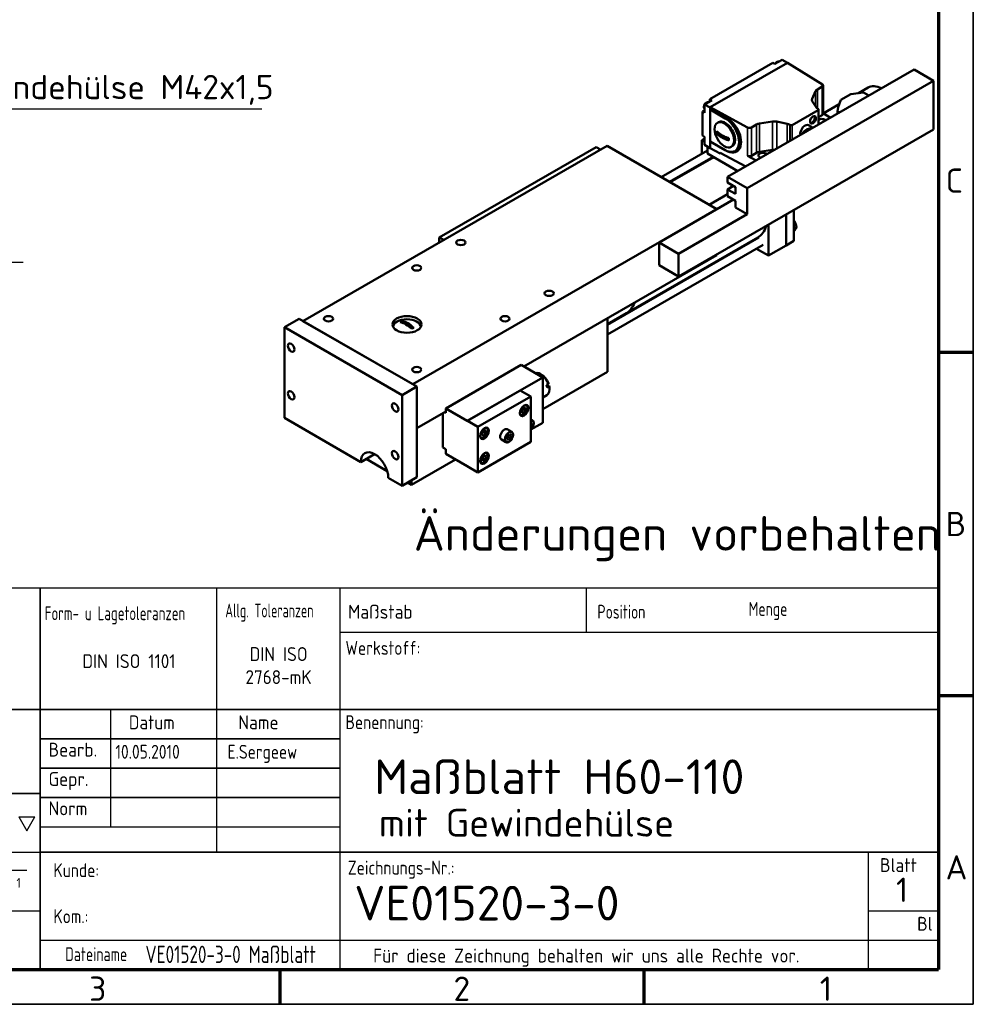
# Model space of a CAD drawing. Header units: millimetres. Extents: x 12 to 1038, y 12 to 732.
# Tile 4 of 5: x 694 to 1038, y 12 to 367. Entities that reach past the tile are written whole.
import ezdxf
from ezdxf.enums import TextEntityAlignment as Align

# ---------------------------------------------------------------- set-up
doc = ezdxf.new("R2010")
doc.units = ezdxf.units.MM
doc.header["$LTSCALE"] = 2.5
doc.linetypes.add('CHAIN', pattern=[0.3543, 0.2362, -0.0295, 0.0591, -0.0295])
doc.layers.get('0').update_dxf_attribs({"lineweight": 25})
for name, color, linetype, lineweight in [('AM_BOR', 7, 'Continuous', 50), ('Mittellinie (ISO)', 7, 'Continuous', 25), ('Rahmen (ISO)', 7, 'Continuous', 70), ('Sichtbar (ISO)', 7, 'Continuous', 50), ('Sichtbar schmal (ISO)', 7, 'Continuous', 35), ('Symbol (ISO)', 7, 'Continuous', 25), ('Titel (ISO)', 7, 'Continuous', 50)]:
    doc.layers.add(name, color=color, linetype=linetype, lineweight=lineweight)
doc.styles.add('ACDINTS_30', font='isocp.shx')
doc.styles.add('ACDINTS_31', font='isocp.shx')
doc.styles.add('ACDINTS_32', font='isocp.shx')
doc.styles.add('ACDINTS_33', font='isocp.shx')
doc.styles.add('ACDINTS_34', font='isocp.shx')
doc.styles.add('ACDINTS_35', font='isocp.shx')
doc.styles.add('ACDINTS_40', font='isocp.shx')
doc.styles.add('Notiztext (DIN)', font='isocpeur.ttf')
doc.styles.get("Standard").update_dxf_attribs({"font": 'ISOCP.shx'})
doc.styles.add('TextStyle32', font='isocp.shx')
doc.styles.add('TextStyle51', font='isocp.shx', dxfattribs={"width": 0.8})
doc.styles.add('TextStyle52', font='isocp.shx', dxfattribs={"width": 0.8})
doc.styles.add('TextStyle53', font='isocp.shx')
doc.styles.add('TextStyle54', font='isocp.shx')
doc.styles.add('TextStyle55', font='isocp.shx', dxfattribs={"width": 0.8})
doc.styles.add('TextStyle56', font='isocp.shx', dxfattribs={"width": 0.8})
doc.styles.add('TextStyle59', font='isocp.shx', dxfattribs={"width": 0.8})
doc.styles.add('TextStyle60', font='isocp.shx', dxfattribs={"width": 0.8})
doc.styles.add('TextStyle61', font='isocp.shx', dxfattribs={"width": 0.8})
doc.styles.add('TextStyle62', font='isocp.shx')
doc.styles.add('TextStyle63', font='isocp.shx')
doc.styles.add('TextStyle64', font='isocp.shx', dxfattribs={"width": 0.8})
doc.styles.add('TextStyle65', font='isocp.shx', dxfattribs={"width": 0.8})
doc.dimstyles.new('Standard - Methode 2a (DIN)$7', dxfattribs={"dimscale": 2.5, "dimtxt": 3.5, "dimasz": 2.5, "dimexe": 3.175, "dimexo": 0.8, "dimgap": 0.8, "dimtad": 1, "dimtih": 1, "dimtoh": 1, "dimrnd": 1e-08, "dimtxsty": 'Notiztext (DIN)', "dimcen": 0.09, "dimdle": 10, "dimclrd": 256, "dimclre": 256, "dimclrt": 256, "dimazin": 2, "dimtfac": 1, "dimtmove": 0, "dimatfit": 3, "dimfxl": 1, "dimtolj": 1, "dimlwd": -1, "dimlwe": -1, "dimarcsym": 0})

# ---------------------------------------------------------------- blocks, each defined once
blk = doc.blocks.new('Ränder Hagen+Goebel Rahmen')
at = {"layer": 'Rahmen (ISO)', "linetype": 'Continuous', "lineweight": 35}
for p in [(415, 292), (5, 5)]:
    blk.add_line(p, (415, 5), dxfattribs=at)
at = {"layer": 'Rahmen (ISO)'}
for p, q in [((410, 287), (410, 10)), ((410, 99), (415, 99)), ((410, 49.5), (415, 49.5)), ((10, 10), (410, 10)), ((315, 10), (315, 5)), ((367.5, 10), (367.5, 5))]:
    blk.add_line(p, q, dxfattribs=at)
at = {"layer": 'Symbol (ISO)', "char_height": 3.5, "style": 'Notiztext (DIN)'}
for s, insert, attachment_point in [('C', (411, 123.75), 4), ('B', (411, 74.25), 4), ('A', (411, 24.75), 4), ('3', (288.75, 9), 2), ('2', (341.25, 9), 2), ('1', (393.75, 9), 2)]:
    blk.add_mtext(s, dxfattribs=dict(at, insert=insert, attachment_point=attachment_point))
blk = doc.blocks.new('Schriftfelder Hagen+Goebel')
at = {"color": 7}
for p, q in [((294.29, 154.82), (111.41, 154.82)), ((294.29, 99.83), (294.29, 154.82)), ((111.41, 99.83), (294.29, 99.83))]:
    blk.add_line(p, q, dxfattribs=at)
at = {"color": 7, "linetype": 'Continuous', "lineweight": 35}
blk.add_line((142.75, 125.21), (164.75, 125.21), dxfattribs=at)
for p, q in [((161.66, 121.84), (163.97, 121.84)), ((161.66, 121.84), (162.81, 119.84)), ((162.81, 119.84), (163.97, 121.84)), ((158.5, 114.19), (162.82, 114.19))]:
    blk.add_line(p, q)
at = {"color": 7, "lineweight": 35}
blk.add_line((164.75, 120.98), (164.75, 99.83), dxfattribs=at)
at = {"color": 7, "linetype": 'Continuous', "lineweight": 25}
for p, q in [((111.41, 116.75), (164.75, 116.75)), ((111.41, 108.29), (164.75, 108.29))]:
    blk.add_line(p, q, dxfattribs=at)
at = {"layer": 'AM_BOR', "color": 7, "linetype": 'Continuous', "lineweight": 35}
for p, q in [((164.75, 154.82), (164.75, 120.98)), ((111.41, 137.35), (294.29, 137.35))]:
    blk.add_line(p, q, dxfattribs=at)
at = {"layer": 'AM_BOR', "color": 7, "linetype": 'Continuous', "lineweight": 25}
for p, q in [((190.15, 154.82), (190.15, 116.75)), ((207.93, 154.82), (207.93, 99.83)), ((243.49, 154.82), (243.49, 148.49)), ((207.93, 148.49), (294.29, 148.49)), ((174.91, 137.35), (174.91, 120.43)), ((164.75, 120.43), (207.93, 120.43)), ((284.13, 116.75), (284.13, 99.83)), ((284.13, 108.29), (294.29, 108.29)), ((164.75, 104.06), (294.29, 104.06))]:
    blk.add_line(p, q, dxfattribs=at)
at = {"layer": 'AM_BOR', "color": 7, "lineweight": 35}
blk.add_line((164.75, 116.75), (294.29, 116.75), dxfattribs=at)
at = {"layer": 'Titel (ISO)', "color": 7, "linetype": 'Continuous', "lineweight": 35}
for p, q in [((164.75, 133.12), (207.93, 133.12)), ((164.75, 128.89), (207.93, 128.89)), ((207.93, 124.66), (164.75, 124.66))]:
    blk.add_line(p, q, dxfattribs=at)
at = {"color": 7, "width": 0.9}
for s, height, p in [('Werkzeugmaschinen GmbH', 2.5, (125.45, 146.3)), ('Fax.:02921/59016-66', 1.7, (143.13, 139.6))]:
    blk.add_text(s, height=height, dxfattribs=at).set_placement(p)
at = {"color": 7, "style": 'ACDINTS_30'}
for s, p in [('Gepr.', (165.95, 126.31)), ('Norm', (165.95, 122.08))]:
    blk.add_text(s, height=2, dxfattribs=at).set_placement(p)
at = {"color": 7, "char_height": 2, "attachment_point": 1, "line_spacing_factor": 0.332}
for s, insert in [('\\fISOCP|b0|i0;\\W0.90;\\H2.0000;Werkstoff:', (208.77, 147.21)), ('\\fISOCP|b0|i0;\\W0.90;\\H2.0000;Benennung:', (208.76, 136.5)), ('\\fISOCP|b0|i0;\\W0.90;\\H2.0000;Zeichnungs-Nr.:', (209.11, 115.53))]:
    blk.add_mtext(s, dxfattribs=dict(at, insert=insert))
at = {"color": 7, "insert": (166.66, 115.16), "char_height": 2, "width": 31.2179, "attachment_point": 1, "line_spacing_factor": 0.996}
blk.add_mtext('\\fISOCP|b0|i0;\\W0.90;\\H2.0000;Kunde:\\P\\PKom.:', dxfattribs=at)
at = {"insert": (158.63, 111.62), "char_height": 1.4, "attachment_point": 7, "style": 'ACDINTS_40'}
blk.add_mtext('Rz 1', dxfattribs=at)
at = {"layer": 'AM_BOR', "color": 7, "style": 'ACDINTS_30'}
for s, width, p in [('Form- u Lagetoleranzen', 0.75, (165.41, 150.21)), ('Allg. Toleranzen', 0.7, (191.43, 150.6)), ('Position', 0.8, (245.09, 150.43)), ('Menge', 0.8, (266.9, 150.83)), ('Dateiname', 0.8, (168.36, 101.05))]:
    blk.add_text(s, height=2, dxfattribs=dict(at, width=width)).set_placement(p)
for s, p in [('Maßstab', (209.15, 150.43)), ('Bearb.', (165.95, 130.54))]:
    blk.add_text(s, height=2, dxfattribs=at).set_placement(p)
at = {"layer": 'AM_BOR', "color": 7, "style": 'ACDINTS_32', "width": 0.983632}
blk.add_text('Datum', height=2, dxfattribs=at).set_placement((180.84, 134.48), align=Align.CENTER)
at = {"layer": 'AM_BOR', "color": 7, "style": 'ACDINTS_31'}
blk.add_text('Name', height=2, dxfattribs=at).set_placement((199.12, 134.48), align=Align.RIGHT)
at = {"layer": 'AM_BOR', "color": 7, "style": 'ACDINTS_32'}
for s, p in [('Blatt', (288.5, 113.9)), ('Bl', (292.31, 105.44))]:
    blk.add_text(s, height=2, dxfattribs=at).set_placement(p, align=Align.CENTER)
at = {"layer": 'AM_BOR', "color": 7, "line_spacing_factor": 0.996}
for s, insert, char_height, width, attachment_point, style in [('DIN ISO 2768-mK', (199.12, 141), 2, 15.0375, 8, 'ACDINTS_34'), (' \\PAlle nicht bemaßten Kanten 0,5 x 45° gebrochen', (143.71, 137.35), 1.5, 20.5101, 1, 'ACDINTS_35')]:
    blk.add_mtext(s, dxfattribs=dict(at, insert=insert, char_height=char_height, width=width, attachment_point=attachment_point, style=style))
at = {"layer": 'AM_BOR', "color": 7, "char_height": 2, "line_spacing_factor": 0.332}
for s, insert, attachment_point, style in [('DIN ISO 1101', (177.55, 143.3), 8, 'ACDINTS_34'), ('Für diese Zeichnung behalten wir uns alle Rechte vor.', (212.76, 102.85), 1, 'ACDINTS_33')]:
    blk.add_mtext(s, dxfattribs=dict(at, insert=insert, attachment_point=attachment_point, style=style))
at = {"layer": 'AM_BOR', "color": 7}
for tag, p, height, style, width in [('Maßstab:', (223.33, 149.84), 3.5, 'TextStyle64', 0.8), ('Positionsnummer', (254.96, 149.95), 3.5, 'TextStyle61', 0.8), ('Menge', (277.56, 149.84), 3.5, 'TextStyle60', 0.8), ('Material', (224.04, 143.99), 3, 'TextStyle52', 0.8), ('Halbzeug_(1.Zeile)', (261.93, 144.06), 3, 'TextStyle56', 0.8), ('Material_(2.Zeile)', (224.02, 139.81), 3, 'TextStyle51', 0.8), ('Halbzeug_(2.Zeile)', (261.93, 139.78), 3, 'TextStyle55', 0.8), ('ERSTELLUNGSDATUM', (175.59, 130.24), 2, 'TextStyle63', 0.9), ('AUTOR', (191.76, 130.24), 2, 'TextStyle62', 0.9), ('KONTROLLDATUM', (175.75, 126.01), 2, 'TextStyle53', 0.9), ('KONTROLLIERT_VON', (192.23, 126.32), 2, 'TextStyle54', 0.9), ('Beschreibung_2', (213.59, 121), 3.5, 'TextStyle59', 0.8), ('DATEINAME', (179.92, 100.78), 2.5, 'TextStyle65', 0.8)]:
    blk.add_attdef(tag, p, '', height=height, dxfattribs=dict(at, style=style, width=width))
at = {"layer": 'AM_BOR', "color": 7, "style": 'TextStyle32'}
blk.add_attdef('Plot-Datum', text='', height=3, dxfattribs=at).set_placement((288.92, 100.24), align=Align.CENTER)
at = {"layer": 'Titel (ISO)', "style": 'Notiztext (DIN)'}
blk.add_attdef('TITEL', text='', height=5, dxfattribs=at).set_placement((210, 128), align=Align.MIDDLE_LEFT)
blk.add_attdef('Blattnummer', text='', height=3.5, dxfattribs=at).set_placement((290.13, 111.34), align=Align.MIDDLE_CENTER)
at = {"layer": 'Titel (ISO)', "color": 7, "style": 'Notiztext (DIN)'}
blk.add_attdef('BAUTEILNUMMER', text='', height=5, dxfattribs=at).set_placement((210.03, 109.41), align=Align.MIDDLE_LEFT)

msp = doc.modelspace()

# ---------------------------------------------------------------- linework, layer by layer
at = {"layer": 'Mittellinie (ISO)', "linetype": 'CHAIN', "ltscale": 23.990969}
msp.add_line((22.1247, 280.0476), (696.4137, 280.0476), dxfattribs=at)
at = {"layer": 'Sichtbar (ISO)'}
for p, q in [((965.2514, 351.8391), (942.5532, 338.7681)), ((942.6239, 335.7957), (970.484, 351.8393)), ((965.9585, 351.4319), (965.2514, 351.8391)), ((968.5748, 352.9385), (965.9585, 351.4319)), ((970.4838, 351.8392), (968.5748, 352.9385)), ((970.484, 351.8393), (983.0983, 344.0494)), ((970.5193, 351.8187), (970.4877, 351.8369)), ((970.5193, 351.8187), (970.5182, 351.8181)), ((970.5193, 351.8174), (970.5193, 351.8187)), ((948.9526, 310.7328), (1016.1277, 349.4164)), ((1023.1988, 345.3445), (1016.1277, 349.4164)), ((956.0236, 306.6609), (1023.1988, 345.3445)), ((1023.1988, 327.7672), (1023.1988, 345.3445)), ((980.6432, 341.5769), (979.3863, 338.8756)), ((983.0741, 343.2495), (981.2902, 342.2223)), ((983.367, 343.6567), (983.367, 333.4374)), ((993.3322, 340.561), (997.9284, 341.1718)), ((996.1235, 340.9319), (999.5741, 342.9191)), ((997.9284, 341.1718), (999.8695, 340.054)), ((943.2603, 338.3609), (940.644, 336.8543)), ((942.5532, 338.7681), (942.5532, 337.9537)), ((943.2603, 338.3609), (942.5532, 338.7681)), ((979.4519, 338.0106), (980.8391, 335.8157)), ((988.736, 335.8783), (989.7967, 338.525)), ((989.7967, 338.525), (993.3322, 340.561)), ((940.644, 334.6846), (939.9369, 334.2774)), ((940.644, 333.8702), (939.9369, 334.2774)), ((939.9369, 334.2774), (939.9369, 325.6114)), ((940.5394, 335.6847), (940.4254, 335.763)), ((940.4407, 335.9577), (940.5583, 336.0254)), ((940.4467, 336.1023), (940.5605, 336.0239)), ((940.644, 336.8543), (940.644, 333.8702)), ((942.5886, 335.7345), (940.644, 336.8543)), ((942.6239, 335.7549), (942.5886, 335.7345)), ((942.5886, 335.7345), (942.5886, 321.1004)), ((942.6239, 335.7549), (942.6239, 335.7957)), ((956.1512, 328.5316), (942.6239, 335.7957)), ((942.6239, 334.9782), (942.6239, 335.7549)), ((942.6239, 323.5325), (942.6239, 334.9782)), ((942.6239, 334.9782), (948.2954, 332.1539)), ((948.104, 331.8224), (942.6239, 334.9782)), ((981.559, 334.8032), (972.2075, 329.418)), ((981.4206, 335.2901), (981.559, 335.2104)), ((981.7055, 335.0068), (981.7055, 329.594)), ((983.367, 333.6642), (985.9758, 332.0531)), ((983.4325, 333.6237), (989.1525, 336.9177)), ((988.5592, 334.3513), (988.736, 335.8783)), ((989.2629, 333.946), (988.5592, 334.3513)), ((988.5592, 333.5408), (988.5592, 334.3513)), ((945.6089, 330.4325), (945.2553, 330.2289)), ((965.1357, 330.6692), (960.4448, 329.9454)), ((970.4493, 329.8326), (966.6378, 330.6315)), ((981.7055, 332.242), (983.0741, 333.0302)), ((931.2749, 274.8318), (1023.1988, 327.7672)), ((959.3241, 329.5728), (957.5403, 328.5456)), ((971.5004, 329.418), (971.362, 329.4978)), ((978.0492, 329.4131), (979.1773, 328.7634)), ((940.4495, 324.4978), (939.5834, 323.9991)), ((939.5834, 319.023), (939.5834, 323.9991)), ((939.5834, 323.9991), (940.5196, 323.46)), ((940.644, 325.2043), (939.9369, 325.6114)), ((940.4333, 324.0767), (940.5473, 323.9983)), ((940.5473, 323.6713), (940.4333, 323.7496)), ((940.4505, 323.9454), (940.545, 323.9998)), ((940.644, 325.2043), (940.644, 322.2202)), ((942.6239, 321.1208), (942.6239, 323.5325)), ((948.2954, 320.2657), (942.6239, 323.5325)), ((948.104, 320.3768), (942.6239, 323.5325)), ((949.324, 323.8889), (944.9748, 326.3934)), ((795.8639, 258.7791), (905.4655, 321.8944)), ((901.5764, 321.477), (845.0079, 288.9013)), ((903.1585, 320.5659), (901.5764, 321.477)), ((945.0635, 299.0915), (905.4655, 321.8944)), ((925.0176, 310.6351), (941.7047, 320.2445)), ((942.5886, 321.1004), (940.644, 322.2202)), ((941.7047, 321.6094), (941.7047, 319.1127)), ((942.5886, 321.1004), (942.6239, 321.1208)), ((942.6239, 321.0799), (942.6239, 321.1208)), ((942.6239, 321.0799), (946.2829, 319.115)), ((946.2829, 319.4012), (955.4536, 314.4765)), ((946.2829, 319.115), (946.2829, 319.4012)), ((950.5992, 321.7667), (950.2456, 321.5631)), ((960.4448, 319.7261), (965.1357, 320.4499)), ((928.0235, 308.9042), (943.6905, 317.9262)), ((943.3702, 317.4771), (928.2533, 308.7718)), ((941.7047, 319.1127), (952.6046, 312.8359)), ((946.5401, 319.2631), (946.2829, 319.115)), ((959.2369, 316.6552), (956.1512, 318.3123)), ((957.5403, 318.3262), (959.3241, 319.3535)), ((939.5834, 315.2964), (939.5834, 315.5611)), ((955.444, 314.471), (955.1691, 314.6293)), ((948.9526, 308.689), (948.9526, 310.7328)), ((948.9526, 310.7328), (956.0236, 306.6609)), ((951.781, 307.0602), (948.9526, 308.689)), ((948.9526, 306.2363), (951.0821, 307.4627)), ((948.9526, 306.2363), (951.781, 304.6076)), ((948.9526, 303.7837), (948.9526, 306.2363)), ((951.781, 304.6076), (951.781, 307.0602)), ((956.0236, 306.6609), (956.0236, 297.2591)), ((924.2038, 287.0792), (951.0821, 302.5574)), ((942.3414, 300.659), (948.9526, 304.4661)), ((951.781, 302.1549), (948.9526, 303.7837)), ((951.781, 299.7023), (951.781, 302.1549)), ((835.4619, 235.9761), (945.0635, 299.0915)), ((956.0236, 297.2591), (951.781, 299.7023)), ((972.8174, 298.7545), (972.8174, 287.6514)), ((956.0236, 297.2591), (931.2749, 283.0073)), ((969.989, 297.1257), (969.989, 286.0226)), ((969.989, 297.1257), (969.989, 286.0226)), ((963.625, 293.461), (963.625, 282.3578)), ((972.8174, 292.0714), (973.7743, 292.6225)), ((845.0079, 288.9013), (845.0079, 287.0792)), ((846.5899, 287.9903), (845.0079, 288.9013)), ((905.6423, 257.3909), (960.2249, 288.8229)), ((959.8382, 288.8798), (912.4621, 261.5977)), ((972.8174, 287.6514), (969.989, 286.0226)), ((905.6423, 253.929), (961.722, 286.2231)), ((924.2038, 287.0792), (931.2749, 283.0073)), ((924.2038, 278.9037), (924.2038, 287.0792)), ((956.3116, 286.5694), (956.0688, 286.7092)), ((963.625, 282.3578), (959.3174, 284.8384)), ((969.989, 286.0226), (963.625, 282.3578)), ((945.0635, 282.4544), (875.4892, 242.3893)), ((931.2749, 283.0073), (931.2749, 274.8318)), ((945.0635, 282.4544), (945.0635, 282.7721)), ((931.2749, 274.8318), (924.2038, 278.9037)), ((794.4497, 259.5935), (789.1464, 256.5395)), ((794.4497, 259.5935), (836.8761, 235.1618)), ((912.4621, 261.5977), (905.6423, 257.6704)), ((905.6423, 240.4151), (905.6423, 259.7532)), ((789.1464, 223.8376), (789.1464, 256.5395)), ((789.1464, 256.5395), (831.5728, 232.1078)), ((835.4619, 235.9761), (795.8639, 258.7791)), ((835.7658, 256.3638), (831.6225, 258.7497)), ((847.306, 227.2649), (874.5296, 242.9419)), ((882.3077, 238.4627), (874.5296, 242.9419)), ((855.0841, 222.7857), (882.3077, 238.4627)), ((881.8938, 239.4144), (881.5416, 239.6188)), ((905.6423, 240.4151), (882.3077, 226.9776)), ((882.3077, 222.1118), (882.3077, 238.4627)), ((836.8761, 235.1618), (831.5728, 232.1078)), ((836.8761, 235.1618), (836.8761, 202.4599)), ((883.6023, 235.7286), (884.3094, 236.1358)), ((883.669, 235.5439), (884.6078, 235.458)), ((884.5826, 235.2244), (883.8755, 234.8172)), ((884.7113, 234.5218), (884.7113, 234.1146)), ((831.5728, 232.1078), (831.5728, 199.4059)), ((874.176, 233.7759), (855.0841, 222.7816)), ((874.2114, 233.7596), (855.1195, 222.7653)), ((877.9944, 231.5811), (858.9025, 220.5868)), ((874.176, 233.7759), (874.2078, 233.7576)), ((877.9944, 231.5811), (874.2114, 233.7596)), ((877.9944, 215.2302), (877.9944, 231.5811)), ((882.3077, 231.2024), (883.775, 232.0473)), ((855.0841, 222.7857), (847.306, 227.2649)), ((847.306, 227.2649), (847.306, 225.6298)), ((874.706, 226.6841), (875.4131, 227.5633)), ((875.2363, 227.3435), (875.2363, 227.0635)), ((875.4131, 227.5633), (876.1202, 227.4985)), ((876.1202, 227.4985), (876.1202, 226.5545)), ((876.2968, 228.5626), (876.2798, 228.5723)), ((816.7236, 207.957), (789.1464, 223.8376)), ((847.306, 226.1596), (836.8761, 220.1535)), ((846.2453, 225.5488), (846.2453, 213.1598)), ((847.306, 225.6298), (846.8459, 225.8947)), ((874.1759, 224.8796), (874.159, 224.8894)), ((875.2363, 227.0635), (874.706, 226.4041)), ((874.706, 225.7401), (874.706, 226.6841)), ((875.4131, 225.6753), (874.706, 226.0825)), ((875.4131, 225.6753), (874.706, 225.7401)), ((875.2363, 227.0635), (876.1202, 226.5545)), ((876.1202, 226.5545), (875.4131, 225.6753)), ((855.0841, 222.7816), (855.0841, 222.7857)), ((855.1195, 222.7613), (855.0841, 222.7816)), ((855.1195, 222.7653), (855.1195, 222.7613)), ((858.9025, 220.5868), (855.1195, 222.7653)), ((858.9025, 220.5868), (858.9025, 204.2359)), ((862.0139, 220.3376), (861.997, 220.3474)), ((878.5248, 223.0108), (877.9944, 223.3163)), ((877.9944, 222.0884), (878.0494, 222.1201)), ((877.9944, 219.6279), (882.3077, 222.1118)), ((878.4577, 221.5377), (877.9944, 221.8045)), ((877.9944, 220.5167), (878.0494, 220.485)), ((878.0494, 220.485), (877.9944, 220.4533)), ((878.0494, 222.1201), (878.4577, 221.5377)), ((878.4577, 221.5377), (878.0494, 220.485)), ((859.893, 216.6547), (859.8761, 216.6644)), ((860.4231, 218.4592), (861.1302, 219.3384)), ((860.9535, 218.8385), (860.4231, 218.1791)), ((860.4231, 217.5151), (860.4231, 218.4592)), ((861.1302, 217.4503), (860.4231, 217.8575)), ((861.1302, 217.4503), (860.4231, 217.5151)), ((860.9535, 219.1186), (860.9535, 218.8385)), ((860.9535, 218.8385), (861.8373, 218.3295)), ((861.1302, 219.3384), (861.8373, 219.2736)), ((861.8373, 218.3295), (861.1302, 217.4503)), ((861.8373, 219.2736), (861.8373, 218.3295)), ((869.4182, 216.2313), (869.6677, 217.2739)), ((871.0999, 218.8338), (869.5089, 219.75)), ((869.6677, 217.2739), (870.4657, 217.9331)), ((869.8809, 217.0162), (870.7648, 216.5072)), ((870.7648, 216.5072), (869.9667, 215.848)), ((870.4176, 217.8933), (871.0142, 217.5497)), ((870.4657, 217.9331), (871.0142, 217.5497)), ((871.0142, 217.5497), (870.7648, 216.5072)), ((846.2453, 213.1598), (847.306, 212.549)), ((858.9025, 204.2359), (877.9944, 215.2302)), ((868.979, 215.1508), (867.388, 216.067)), ((869.9667, 215.848), (869.4182, 216.2313)), ((821.6925, 210.8184), (816.7236, 207.957)), ((847.306, 212.549), (847.306, 210.9139)), ((855.0841, 206.4348), (847.306, 210.9139)), ((860.3137, 208.9311), (860.722, 209.9838)), ((860.9628, 210.1224), (860.6546, 209.3279)), ((860.722, 209.9838), (861.5385, 210.454)), ((861.9467, 209.8715), (861.2369, 210.2803)), ((861.5385, 210.454), (861.9467, 209.8715)), ((861.9467, 209.8715), (861.5385, 208.8189)), ((862.0139, 211.3446), (861.997, 211.3544)), ((826.2341, 204.7041), (818.6544, 209.0689)), ((850.8593, 208.8677), (834.9316, 199.6955)), ((855.0841, 206.4388), (855.0877, 206.4368)), ((855.0841, 206.4348), (855.0841, 206.4388)), ((855.0841, 206.4348), (855.0877, 206.4368)), ((855.0877, 206.4368), (855.0877, 206.4327)), ((858.9025, 204.2359), (855.0877, 206.4327)), ((859.893, 207.6616), (859.8761, 207.6714)), ((860.722, 208.3487), (860.3137, 208.9311)), ((860.6546, 209.3279), (860.4138, 209.1892)), ((860.6546, 209.3279), (861.5385, 208.8189)), ((861.5385, 208.8189), (860.722, 208.3487)), ((836.8761, 202.4599), (831.5728, 199.4059)), ((831.5728, 199.4059), (826.6231, 202.2563)), ((834.9316, 199.6955), (833.5037, 200.5178)), ((834.9316, 201.3401), (834.9316, 199.6955))]:
    msp.add_line(p, q, dxfattribs=at)
at = {"layer": 'Sichtbar (ISO)', "flags": 128}
for points in [[(966.1685, 351.5529), (966.29, 351.7336), (966.4276, 351.898), (966.5788, 352.0419), (966.7412, 352.1614), (966.9129, 352.2523), (967.0018, 352.2857), (967.0924, 352.31), (967.1844, 352.3242), (967.2773, 352.3275), (967.37, 352.3187), (967.4608, 352.2971)], [(940.3911, 336.2095), (940.4246, 336.3521), (940.4704, 336.4944), (940.5277, 336.6349), (940.5957, 336.772), (940.6736, 336.9042), (940.7605, 337.0299), (940.8554, 337.1476), (940.9574, 337.2559), (941.0655, 337.3532), (941.1791, 337.4383), (941.2975, 337.5099), (941.4201, 337.5663), (941.5464, 337.6058), (941.6755, 337.626), (941.8061, 337.624), (941.9343, 337.5973)], [(940.4254, 335.763), (940.4157, 335.7701), (940.4066, 335.7776), (940.3985, 335.7854), (940.3914, 335.7934), (940.3854, 335.8012), (940.3802, 335.8093), (940.3757, 335.8179), (940.372, 335.8268), (940.3694, 335.8358), (940.3677, 335.8447), (940.367, 335.8534), (940.3673, 335.8619), (940.3685, 335.8708), (940.3706, 335.8798), (940.3738, 335.8887), (940.3779, 335.8975), (940.3828, 335.9058), (940.3884, 335.9137), (940.395, 335.9216), (940.4026, 335.9295), (940.4111, 335.9372), (940.4205, 335.9445), (940.4304, 335.9514), (940.4407, 335.9577)], [(940.644, 335.2664), (940.5822, 335.3218), (940.5283, 335.3844), (940.4447, 335.5261), (940.3921, 335.6828), (940.3672, 335.8495)], [(940.3912, 336.2095), (940.3904, 336.2047), (940.3899, 336.2), (940.3897, 336.1954), (940.3897, 336.1909), (940.39, 336.1862), (940.3905, 336.1814), (940.3914, 336.1766), (940.3925, 336.1717), (940.3939, 336.1669), (940.3957, 336.1621), (940.3977, 336.1573), (940.4, 336.1526), (940.4025, 336.1481), (940.4052, 336.1436), (940.408, 336.1394), (940.4112, 336.1352), (940.4146, 336.1309), (940.4184, 336.1266), (940.4225, 336.1224), (940.4268, 336.1182), (940.4315, 336.114), (940.4364, 336.11), (940.4415, 336.1061), (940.4467, 336.1023)], [(944.9748, 327.2109), (945.0968, 327.0771), (945.2258, 326.9444), (945.3615, 326.813), (945.5035, 326.6836), (945.6514, 326.5565), (945.8048, 326.4321), (945.9631, 326.3107), (946.1257, 326.1927), (946.2919, 326.0783), (946.461, 325.9679), (946.6321, 325.8618), (946.8045, 325.76), (946.9812, 325.6608), (947.1655, 325.5622), (947.3572, 325.4648), (947.5558, 325.3691), (947.7608, 325.2755), (947.9716, 325.1844), (948.1877, 325.096), (948.4084, 325.0108), (948.6331, 324.929), (948.8611, 324.8509), (949.0917, 324.7766), (949.324, 324.7064)], [(978.5116, 328.2031), (978.5169, 328.2041), (978.5222, 328.2052), (978.5274, 328.2064), (978.5327, 328.2076), (978.5378, 328.2089), (978.543, 328.2103), (978.548, 328.2117), (978.5531, 328.2132), (978.558, 328.2147), (978.563, 328.2163), (978.5678, 328.2179), (978.5726, 328.2196), (978.5773, 328.2213), (978.582, 328.2231), (978.5865, 328.2249), (978.591, 328.2268), (978.5954, 328.2287), (978.5997, 328.2306), (978.604, 328.2326), (978.6081, 328.2346), (978.6122, 328.2366), (978.6161, 328.2387), (978.6199, 328.2408), (978.6237, 328.2429)], [(978.6237, 328.2429), (978.6273, 328.245), (978.6309, 328.2472), (978.6345, 328.2495), (978.638, 328.2518), (978.6414, 328.2541), (978.6447, 328.2565), (978.6479, 328.2589), (978.6511, 328.2614), (978.6542, 328.2639), (978.6572, 328.2664), (978.6601, 328.269), (978.663, 328.2716), (978.6657, 328.2743), (978.6683, 328.2769), (978.6708, 328.2796), (978.6732, 328.2824), (978.6755, 328.2851), (978.6777, 328.2879), (978.6798, 328.2907), (978.6817, 328.2935), (978.6836, 328.2963), (978.6853, 328.2991), (978.6869, 328.302), (978.6884, 328.3049)], [(940.4333, 323.7496), (940.4236, 323.7568), (940.4145, 323.7644), (940.4064, 323.7722), (940.3993, 323.7802), (940.3934, 323.7881), (940.3882, 323.7963), (940.3837, 323.8049), (940.3801, 323.8139), (940.3776, 323.8229), (940.376, 323.8319), (940.3754, 323.8407), (940.3758, 323.8492), (940.3771, 323.8582), (940.3794, 323.8672), (940.3827, 323.8762), (940.387, 323.885), (940.392, 323.8933), (940.3976, 323.9013), (940.4043, 323.9092), (940.4121, 323.9171), (940.4207, 323.9248), (940.4302, 323.9322), (940.4402, 323.9391), (940.4505, 323.9454)], [(940.3761, 324.1794), (940.3757, 324.1748), (940.3755, 324.1704), (940.3755, 324.166), (940.3757, 324.1615), (940.3763, 324.157), (940.3771, 324.1523), (940.3781, 324.1477), (940.3794, 324.143), (940.381, 324.1384), (940.3829, 324.1338), (940.385, 324.1292), (940.3873, 324.1248), (940.3898, 324.1205), (940.3926, 324.1163), (940.3954, 324.1122), (940.3986, 324.1082), (940.402, 324.1041), (940.4058, 324.1), (940.4098, 324.0959), (940.414, 324.0918), (940.4186, 324.0879), (940.4233, 324.084), (940.4282, 324.0803), (940.4333, 324.0767)], [(940.3761, 324.1794), (940.4119, 324.3677), (940.4696, 324.5562), (940.5477, 324.7417), (940.644, 324.9204)], [(940.644, 323.3302), (940.5409, 323.4321), (940.4625, 323.553), (940.4083, 323.6868), (940.3763, 323.8294)], [(949.324, 323.8889), (949.0917, 323.9591), (948.8611, 324.0334), (948.6331, 324.1115), (948.4084, 324.1933), (948.1877, 324.2785), (947.9716, 324.3668), (947.7608, 324.458), (947.5558, 324.5516), (947.3572, 324.6473), (947.1655, 324.7447), (946.9812, 324.8432), (946.8045, 324.9425), (946.6321, 325.0442), (946.461, 325.1504), (946.2919, 325.2608), (946.1257, 325.3751), (945.9631, 325.4932), (945.8048, 325.6146), (945.6514, 325.739), (945.5035, 325.8661), (945.3615, 325.9955), (945.2258, 326.1268), (945.0968, 326.2596), (944.9748, 326.3934)], [(973.7743, 292.6225), (973.7518, 292.7529), (973.7283, 292.8783), (973.7036, 292.9991), (973.6779, 293.1158), (973.651, 293.2288), (973.6229, 293.3384), (973.5935, 293.4451), (973.5628, 293.5491), (973.5307, 293.6508), (973.4972, 293.7505), (973.4622, 293.8484), (973.4255, 293.9448), (973.3872, 294.04), (973.3471, 294.1342), (973.3051, 294.2277), (973.261, 294.3206), (973.2148, 294.4133), (973.1664, 294.506), (973.1154, 294.5989), (973.0619, 294.6923), (973.0055, 294.7865), (972.9462, 294.8816), (972.8835, 294.9781), (972.8174, 295.0761)], [(972.8174, 291.101), (972.8892, 291.1881), (972.9566, 291.2712), (973.0201, 291.3507), (973.0798, 291.4269), (973.1361, 291.5001), (973.1892, 291.5707), (973.2394, 291.6389), (973.2869, 291.7049), (973.3317, 291.7689), (973.3742, 291.8313), (973.4144, 291.8921), (973.4525, 291.9516), (973.4885, 292.0099), (973.5226, 292.0672), (973.5549, 292.1238), (973.5855, 292.1796), (973.6144, 292.235), (973.6416, 292.29), (973.6674, 292.3448), (973.6916, 292.3997), (973.7144, 292.4547), (973.7358, 292.51), (973.7557, 292.5659), (973.7743, 292.6225)], [(884.3094, 236.1358), (884.3105, 236.1461), (884.3116, 236.1563), (884.3127, 236.1665), (884.3138, 236.1767), (884.3149, 236.1868), (884.316, 236.1968), (884.3171, 236.2068), (884.3182, 236.2168), (884.3192, 236.2267), (884.3203, 236.2365), (884.3214, 236.2463), (884.3224, 236.2561), (884.3234, 236.2658), (884.3245, 236.2754), (884.3255, 236.285), (884.3265, 236.2946), (884.3276, 236.3041), (884.3286, 236.3136), (884.3296, 236.323), (884.3306, 236.3324), (884.3316, 236.3417), (884.3326, 236.351), (884.3336, 236.3602), (884.3345, 236.3694)], [(884.6078, 235.458), (884.6068, 235.4488), (884.6058, 235.4396), (884.6048, 235.4303), (884.6038, 235.421), (884.6028, 235.4116), (884.6018, 235.4022), (884.6008, 235.3927), (884.5998, 235.3832), (884.5987, 235.3736), (884.5977, 235.364), (884.5967, 235.3544), (884.5956, 235.3447), (884.5946, 235.3349), (884.5935, 235.3251), (884.5925, 235.3153), (884.5914, 235.3054), (884.5903, 235.2954), (884.5892, 235.2854), (884.5881, 235.2754), (884.587, 235.2653), (884.5859, 235.2551), (884.5848, 235.2449), (884.5837, 235.2347), (884.5826, 235.2244)], [(876.2968, 228.5626), (876.4188, 228.4777), (876.5256, 228.3734), (876.6155, 228.2528), (876.6878, 228.1188), (876.743, 227.9735), (876.7816, 227.819), (876.8045, 227.6568), (876.8122, 227.488), (876.8052, 227.3139), (876.7842, 227.1357), (876.7496, 226.9547), (876.7019, 226.7723), (876.6417, 226.5897), (876.5696, 226.4084), (876.4862, 226.2298), (876.3923, 226.0554), (876.2886, 225.8867), (876.176, 225.7249), (876.0554, 225.5715), (875.9277, 225.4278), (875.7938, 225.295), (875.6546, 225.1742), (875.5111, 225.0666), (875.364, 224.9732), (875.2142, 224.8951), (875.0624, 224.8335), (874.9093, 224.7894), (874.7559, 224.7642), (874.6037, 224.7594), (874.4544, 224.7765), (874.3106, 224.8167), (874.1759, 224.8796)], [(862.0139, 220.3376), (862.1359, 220.2527), (862.2428, 220.1485), (862.3327, 220.0279), (862.4049, 219.8939), (862.4601, 219.7486), (862.4988, 219.594), (862.5216, 219.4318), (862.5293, 219.263), (862.5224, 219.089), (862.5013, 218.9108), (862.4667, 218.7298), (862.4191, 218.5473), (862.3589, 218.3647), (862.2867, 218.1834), (862.2033, 218.0049), (862.1094, 217.8305), (862.0057, 217.6617), (861.8931, 217.5), (861.7725, 217.3466), (861.6448, 217.2028), (861.5109, 217.07), (861.3718, 216.9492), (861.2282, 216.8416), (861.0812, 216.7483), (860.9313, 216.6702), (860.7795, 216.6085), (860.6264, 216.5644), (860.473, 216.5392), (860.3209, 216.5344), (860.1715, 216.5516), (860.0277, 216.5917), (859.893, 216.6547)], [(878.5248, 223.0108), (878.6073, 222.9568), (878.6834, 222.894), (878.7525, 222.823), (878.8142, 222.7449), (878.9143, 222.5705), (878.9844, 222.3762), (879.0258, 222.1666), (879.0402, 221.9447), (879.0289, 221.7134), (878.9931, 221.4755), (878.934, 221.2341), (878.8529, 220.9923), (878.751, 220.7534), (878.6302, 220.5208), (878.492, 220.2978), (878.3387, 220.0876), (878.1721, 219.8933), (877.9944, 219.7179)], [(871.0999, 218.8338), (871.2219, 218.7489), (871.3288, 218.6447), (871.4186, 218.5241), (871.4909, 218.39), (871.5461, 218.2447), (871.5848, 218.0902), (871.6076, 217.928), (871.6153, 217.7592), (871.6083, 217.5851), (871.5873, 217.407), (871.5527, 217.226), (871.5051, 217.0435), (871.4448, 216.8609), (871.3727, 216.6796), (871.2893, 216.501), (871.1954, 216.3267), (871.0917, 216.1579), (870.9791, 215.9961), (870.8585, 215.8427), (870.7308, 215.699), (870.5969, 215.5662), (870.4577, 215.4454), (870.3142, 215.3378), (870.1671, 215.2444), (870.0173, 215.1664), (869.8655, 215.1047), (869.7124, 215.0606), (869.559, 215.0354), (869.4068, 215.0306), (869.2575, 215.0478), (869.1137, 215.0879), (868.979, 215.1508)], [(869.5615, 216.83), (869.5728, 216.8377), (869.5843, 216.8454), (869.5959, 216.8531), (869.6077, 216.8608), (869.6196, 216.8685), (869.6317, 216.8761), (869.6439, 216.8838), (869.6563, 216.8914), (869.6688, 216.8991), (869.6816, 216.9068), (869.6944, 216.9145), (869.7075, 216.9222), (869.7208, 216.9299), (869.7343, 216.9376), (869.7479, 216.9453), (869.7618, 216.9531), (869.7759, 216.9608), (869.7901, 216.9686), (869.8047, 216.9765), (869.8194, 216.9843), (869.8344, 216.9922), (869.8496, 217.0002), (869.8651, 217.0082), (869.8809, 217.0162)], [(869.8809, 217.0162), (869.8812, 217.0392), (869.8817, 217.0618), (869.8823, 217.084), (869.883, 217.1058), (869.8839, 217.1273), (869.8848, 217.1484), (869.886, 217.1692), (869.8872, 217.1897), (869.8885, 217.2099), (869.89, 217.2298), (869.8916, 217.2495), (869.8933, 217.2688), (869.8952, 217.2879), (869.8971, 217.3068), (869.8992, 217.3255), (869.9014, 217.3439), (869.9037, 217.3622), (869.9062, 217.3803), (869.9087, 217.3981), (869.9114, 217.4158), (869.9142, 217.4334), (869.9172, 217.4508), (869.9202, 217.468), (869.9234, 217.4851)], [(862.0139, 211.3446), (862.1359, 211.2597), (862.2428, 211.1555), (862.3326, 211.0349), (862.4049, 210.9008), (862.4601, 210.7555), (862.4988, 210.601), (862.5216, 210.4388), (862.5293, 210.27), (862.5224, 210.0959), (862.5013, 209.9178), (862.4668, 209.7368), (862.4191, 209.5543), (862.3589, 209.3717), (862.2867, 209.1904), (862.2033, 209.0118), (862.1094, 208.8375), (862.0057, 208.6687), (861.8931, 208.5069), (861.7726, 208.3535), (861.6448, 208.2098), (861.511, 208.077), (861.3718, 207.9562), (861.2282, 207.8486), (861.0812, 207.7553), (860.9313, 207.6772), (860.7795, 207.6155), (860.6264, 207.5714), (860.473, 207.5462), (860.3209, 207.5414), (860.1715, 207.5586), (860.0277, 207.5987), (859.893, 207.6616)]]:
    msp.add_lwpolyline(points, dxfattribs=at)
at = {"layer": 'Sichtbar (ISO)'}
for centre, major_axis, ratio, start_param, end_param in [((983.058, 341.2043), (-2.5, 0), 0.5758617, 5.49778714, 6.02138592), ((982.367, 343.6567), (1, 0), 0.5758617, 5.49778714, 7.03367689), ((1004.814, 333.8199), (-5.2398, 9.0991), 0.57809312, 5.55969857, 6.28318531), ((981.8011, 338.503), (-2.5, 0), 0.5758617, 6.02138592, 6.63225116), ((941.4961, 336.3174), (-0.677, -1.1757), 0.57809312, 5.27288463, 5.56962898), ((983.1884, 336.3081), (-2.5, 0), 0.5758617, 0.34906585, 0.78539816), ((981.2055, 335.0068), (0.5, 0), 0.5758617, 5.49778714, 7.06858347), ((948.104, 326.0996), (-2.4952, 4.3329), 0.57809312, 3.14159265, 6.28318531), ((948.104, 326.0996), (3.4932, -6.0661), 0.57809312, 5.49972085, 8.64131351), ((948.4814, 326.1099), (-3.8319, 6.1895), 0.59789164, 4.43049648, 5.51528681), ((965.7827, 329.2786), (-2.5, 0), 0.5758617, 4.36332313, 4.97418837), ((979.3581, 331.4904), (-0.7361, -1.2782), 0.57809312, 0.24157795, 2.90001471), ((982.8937, 330.646), (-1.65, 0), 0.5758617, 3.64977909, 5.51638121), ((982.367, 333.4374), (1, 0), 0.5758617, 5.49778714, 6.28318531), ((947.1494, 325.5499), (-1.5548, 2.7), 0.57809312, 0.62615786, 0.94850588), ((948.4576, 326.3032), (3.7427, -6.4994), 0.57809312, 0.28352318, 1.29114056), ((948.2954, 326.2098), (3.9455, -6.3811), 0.59790412, 0.26480539, 1.27242277), ((956.8332, 328.9528), (-1, 0), 0.5758617, 0.82030475, 2.35619449), ((961.0919, 328.5548), (-2.5, 0), 0.5758617, 4.97418837, 5.49778714), ((969.5942, 328.4798), (-2.5, 0), 0.5758617, 3.92699082, 4.36332313), ((971.854, 329.6216), (-0.5, 0), 0.5758617, 0.78539816, 2.35619449), ((976.8833, 327.2053), (1.2476, 2.1665), 0.57809312, 6.21992921, 8.82857168), ((978.651, 326.1874), (2.7172, 0.8596), 0.6988763, 1.40331637, 2.67017983), ((978.651, 326.1874), (-0.4842, -2.5918), 0.2187813, 2.53137627, 3.79823973), ((982.8937, 330.646), (1.65, 0), 0.5758617, 3.90839675, 4.20420254), ((941.4961, 324.3812), (-0.677, -1.1757), 0.57809312, 5.34789693, 5.64380994), ((947.1494, 325.5499), (1.5548, -2.7), 0.57809312, 0.62615786, 0.94850588), ((948.4814, 326.1099), (-3.8319, 6.1895), 0.59789164, 2.30383841, 3.38862875), ((961.0919, 318.3355), (2.5, 0), 0.5758617, 1.83259571, 2.35619449), ((961.6805, 318.4301), (-1.65, 0), 0.5758617, 3.64977909, 7.34579519), ((965.7827, 319.0593), (2.5, 0), 0.5758617, 1.52046483, 1.83259571), ((951.6042, 303.1785), (-8.234, 14.2986), 0.57809312, 6.20931176, 6.28318531), ((956.8332, 318.7334), (1, 0), 0.5758617, 3.9618974, 5.49778714), ((951.6042, 303.1785), (8.234, -14.2986), 0.57809312, 0, 0.50757507), ((904.228, 275.8963), (8.234, -14.2986), 0.57809312, 0, 0.47210865), ((904.228, 275.8963), (8.234, -14.2986), 0.57809312, 0, 0.47210865), ((833.3406, 256.5356), (5, 0), 0.5758617, 0.03307035, 3.1085223), ((833.3406, 255.9224), (-5.25, 0), 0.5758617, 5.94623669, 6.00935832), ((833.3406, 257.3531), (2.9721, 0), 0.5758617, 2.18715902, 2.52522996), ((832.987, 250.1323), (-4.526, 7.8595), 0.57809312, 5.17079237, 5.82864933), ((833.6941, 250.5394), (4.526, -7.8595), 0.57809312, 2.02919972, 2.68705668), ((833.3406, 257.3531), (-2.9721, 0), 0.5758617, 2.18715902, 2.52522996), ((833.3406, 255.9224), (5.25, 0), 0.5758617, 0.27382699, 0.33694862), ((881.5293, 235.9469), (-2.2456, 3.8996), 0.57809312, 4.43698581, 6.13369425), ((881.8829, 236.1505), (-1.9961, 3.4663), 0.57809312, 4.45097262, 5.49585344), ((880.8222, 235.5397), (-2.2456, 3.8996), 0.57809312, 4.21430378, 4.43698581), ((881.5293, 235.9469), (2.2456, -3.8996), 0.57809312, 0, 1.07271112), ((881.8829, 236.1505), (-1.9961, 3.4663), 0.57809312, 3.92892453, 4.20031696), ((868.4484, 217.9085), (-1.0604, -1.8415), 0.57809312, 3.14159265, 6.28318531), ((821.6733, 205.1066), (-3.4932, 6.0661), 0.57809312, 3.92892453, 7.07051718)]:
    msp.add_ellipse(centre, major_axis=major_axis, ratio=ratio, start_param=start_param, end_param=end_param, dxfattribs=at)
for centre, major_axis, ratio in [((947.7505, 325.896), (-2.4952, 4.3329), 0.57809312), ((979.7117, 331.2868), (-0.7361, -1.2782), 0.57809312), ((852.786, 287.0792), (1.6617, 0), 0.5758617), ((836.8761, 277.9173), (1.6617, 0), 0.5758617), ((884.6058, 268.7554), (1.6617, 0), 0.5758617), ((805.0563, 259.5935), (1.6617, 0), 0.5758617), ((833.3406, 257.5575), (5.25, 0), 0.5758617), ((868.6959, 259.5935), (1.6617, 0), 0.5758617), ((791.6213, 249.1871), (-0.8293, 1.44), 0.57809312), ((836.8761, 241.2697), (1.6617, 0), 0.5758617), ((791.6213, 232.0186), (-0.8293, 1.44), 0.57809312), ((829.098, 227.6058), (-0.8293, 1.44), 0.57809312), ((875.5899, 226.5175), (-1.1228, -1.9498), 0.57809312), ((861.307, 218.2926), (-1.1228, -1.9498), 0.57809312), ((829.098, 210.4373), (-0.8293, 1.44), 0.57809312), ((861.307, 209.2995), (-1.1228, -1.9498), 0.57809312)]:
    msp.add_ellipse(centre, major_axis=major_axis, ratio=ratio, dxfattribs=at)
at = {"layer": 'Sichtbar schmal (ISO)'}
for p, q in [((980.6432, 336.1257), (980.6432, 341.5769)), ((981.2902, 335.3712), (981.2902, 342.2223)), ((983.0741, 333.0302), (983.0741, 343.2495)), ((979.3863, 338.1304), (979.3863, 338.8756)), ((981.559, 329.5097), (981.559, 334.8032)), ((948.2954, 332.1539), (948.104, 331.8224)), ((965.1357, 320.4499), (965.1357, 330.6692)), ((966.6378, 320.9171), (966.6378, 330.6315)), ((956.1512, 318.3123), (956.1512, 328.5316)), ((957.5403, 318.3262), (957.5403, 328.5456)), ((959.3241, 319.3535), (959.3241, 329.5728)), ((960.4448, 319.7261), (960.4448, 329.9454)), ((970.4493, 323.112), (970.4493, 329.8326)), ((971.362, 323.6376), (971.362, 329.4978)), ((971.5004, 323.7173), (971.5004, 329.418)), ((972.2075, 324.1245), (972.2075, 329.418)), ((978.5116, 328.2031), (978.5116, 327.7548)), ((978.6884, 328.3049), (978.6884, 327.8566)), ((948.104, 320.3768), (948.2954, 320.2657))]:
    msp.add_line(p, q, dxfattribs=at)
for centre, major_axis, start_param, end_param in [((966.8977, 351.0891), (0.6693, 1.1623), 0.14974888, 1.41718002), ((941.3711, 336.3894), (0.6693, 1.1623), 0.14974888, 1.41718002), ((941.3711, 336.3894), (-0.6693, -1.1623), 5.57048133, 6.19308887), ((941.3711, 336.3894), (0.6693, 1.1623), 1.65702534, 2.12867644), ((941.3711, 324.4532), (0.6693, 1.1623), 1.65702534, 2.20458526), ((941.3711, 324.4532), (-0.6693, -1.1623), 5.64552896, 6.19308887), ((875.2363, 226.7211), (1.0604, 1.8415), 0, 0.01627101), ((875.2363, 226.7211), (-1.0604, -1.8415), 6.2669143, 6.28318531), ((860.9535, 218.4961), (1.0604, 1.8415), 0, 0.01627101), ((877.4644, 221.1693), (1.0604, 1.8415), 0, 0.42300072), ((877.6412, 221.0675), (0.9357, 1.6248), 4.19471596, 6.79699091), ((860.9535, 218.4961), (-1.0604, -1.8415), 6.2669143, 6.28318531), ((870.0394, 216.9923), (1.0604, 1.8415), 0, 3.14159265), ((860.9535, 209.5031), (1.0604, 1.8415), 0, 0.01627101), ((860.9535, 209.5031), (-1.0604, -1.8415), 6.2669143, 6.28318531)]:
    msp.add_ellipse(centre, major_axis=major_axis, ratio=0.57809312, start_param=start_param, end_param=end_param, dxfattribs=at)
for centre in [(875.4131, 226.6193), (861.1302, 218.3944), (870.2162, 216.8905), (861.1302, 209.4013)]:
    msp.add_ellipse(centre, major_axis=(-0.9357, -1.6248), ratio=0.57809312, dxfattribs=at)

# ---------------------------------------------------------------- block references
at = {"xscale": 2.5, "yscale": 2.5, "zscale": 2.5}
msp.add_blockref('Ränder Hagen+Goebel Rahmen', (0, 0), dxfattribs=at)
ref = msp.add_blockref('Schriftfelder Hagen+Goebel', (289.2665, -224.5708), dxfattribs=dict(xscale=2.5, yscale=2.5, zscale=2.5))
ref.add_attrib('Blattnummer', '1 ', dxfattribs={"layer": 'Titel (ISO)', "height": 8.75, "style": 'Notiztext (DIN)'}).set_placement((1014.6018, 53.7683), align=Align.MIDDLE_CENTER)
ref.add_attrib('TITEL', 'Maßblatt H60-110 ', dxfattribs={"layer": 'Titel (ISO)', "height": 12.5, "style": 'Notiztext (DIN)'}).set_placement((821.5756, 94.5157), align=Align.MIDDLE_LEFT)
ref.add_attrib('BAUTEILNUMMER', 'VE01520-3-0', dxfattribs={"layer": 'Titel (ISO)', "color": 7, "height": 12.5, "style": 'Notiztext (DIN)'}).set_placement((814.3352, 48.956), align=Align.MIDDLE_LEFT)
ref.add_attrib('Beschreibung_2', 'mit Gewindehülse', dxfattribs={"layer": 'AM_BOR', "color": 7, "height": 10, "style": 'Notiztext (DIN)'}).set_placement((823.2321, 77.9365), align=Align.MIDDLE_LEFT)
ref.add_attrib('AUTOR', 'E.Sergeew', (768.6687, 101.025), dxfattribs={"layer": 'AM_BOR', "color": 7, "height": 5, "style": 'TextStyle62', "width": 0.9})
ref.add_attrib('ERSTELLUNGSDATUM', '10.05.2010', (728.2451, 101.025), dxfattribs={"layer": 'AM_BOR', "color": 7, "height": 5, "style": 'TextStyle63', "width": 0.9})
ref.add_attrib('DATEINAME', 'VE01520-3-0 Maßblatt ', (739.0699, 27.3731), dxfattribs={"layer": 'AM_BOR', "color": 7, "height": 6.25, "style": 'TextStyle65', "width": 0.8})

# ---------------------------------------------------------------- texts
at = {"layer": 'Symbol (ISO)', "style": 'Notiztext (DIN)'}
for s, insert, char_height, width, attachment_point in [('Gewindehülse M42x1,5', (666.8219, 336.6976), 8.75, 115.868509, 7), ('{\\fISOCPEUR|b0|i0;\\H12.5000;Änderungen vorbehalten}', (835.7707, 188.4802), 12.5, 186.143327, 1)]:
    msp.add_mtext(s, dxfattribs=dict(at, insert=insert, char_height=char_height, width=width, attachment_point=attachment_point))

# ---------------------------------------------------------------- leaders
at = {"layer": 'Symbol (ISO)', "annotation_type": 0, "has_hookline": 1, "hookline_direction": 0, "text_width": 114.1875}
msp.add_leader([(636.6696, 290.6565), (660.5719, 335.2392), (666.8219, 335.2392)], dimstyle='Standard - Methode 2a (DIN)$7', override={"dimgap": 0, "dimtad": 1}, dxfattribs=at)

doc.saveas('drawing.dxf')
